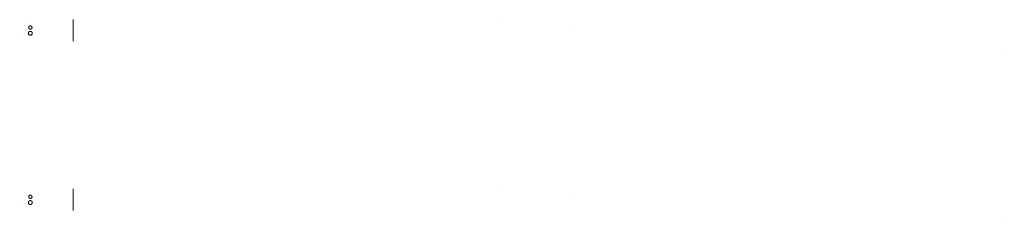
# Model space of a CAD drawing. Header units: inches. Extents: x -1313 to 431, y -1078 to -726.
import ezdxf

# ---------------------------------------------------------------- set-up
doc = ezdxf.new("R2010")
doc.units = ezdxf.units.IN
doc.layers.get('0').update_dxf_attribs({"lineweight": 0})

msp = doc.modelspace()

# ---------------------------------------------------------------- linework, layer by layer
at = {"color": 7, "linetype": 'Continuous', "lineweight": 0}
for p, q in [((-464.6, -730.7, -151.5), (-464.6, -730.7, -151.5)), ((-1303.9, -733.3, 9.5), (-1303.9, -733.3, 9.5)), ((-1303.9, -733.3, 9.5), (-1303.9, -733.3, 9.5)), ((-1303.9, -745.2, 9.5), (-1303.9, -745.2, 9.5)), ((-333.3, -745.2, -26.6), (-333.3, -745.2, -26.6)), ((-1303.9, -1033.3, 9.5), (-1303.9, -1033.3, 9.5)), ((-1303.9, -1033.3, 9.5), (-1303.9, -1033.3, 9.5)), ((-1303.9, -1045.2, 9.5), (-1303.9, -1045.2, 9.5)), ((-464.6, -1030.7, -151.5), (-464.6, -1030.7, -151.5)), ((-333.3, -1045.2, -26.6), (-333.3, -1045.2, -26.6))]:
    msp.add_line(p, q, dxfattribs=at)
at = {"color": 7, "linetype": 'Continuous', "lineweight": 0, "extrusion": (-1, 0, 0)}
for p, q in [((-1313.4, -757.7, 9.5), (-1313.4, -757.7, 9.5)), ((-1313.4, -1057.7, 9.5), (-1313.4, -1057.7, 9.5))]:
    msp.add_line(p, q, dxfattribs=at)
at = {"color": 7, "linetype": 'Continuous', "lineweight": 0, "extrusion": (1, 0, 0)}
for p, q in [((430.9, -778.3, -46.5), (430.9, -778.3, -46.5)), ((430.9, -778.3, -46.5), (430.9, -778.3, -46.5)), ((430.9, -778.3, -64.5), (430.9, -778.3, -64.5)), ((430.9, -778.3, -64.5), (430.9, -778.3, -64.5)), ((430.9, -1078.3, -46.5), (430.9, -1078.3, -46.5)), ((430.9, -1078.3, -46.5), (430.9, -1078.3, -46.5)), ((430.9, -1078.3, -64.5), (430.9, -1078.3, -64.5)), ((430.9, -1078.3, -64.5), (430.9, -1078.3, -64.5))]:
    msp.add_line(p, q, dxfattribs=at)
at = {"color": 253, "linetype": 'Continuous', "lineweight": 0, "true_color": 0xa8a8a8, "elevation": 11.5, "flags": 128}
for points in [[(-1291.1, -750.3), (-1291.1, -750.1), (-1291.1, -749.9), (-1291.1, -749.7), (-1291.1, -749.6), (-1291.2, -749.4), (-1291.2, -749.2), (-1291.3, -749), (-1291.4, -748.9), (-1291.4, -748.7), (-1291.5, -748.5), (-1291.6, -748.4), (-1291.7, -748.2), (-1291.8, -748.1), (-1292, -747.9), (-1292.1, -747.8), (-1292.2, -747.7), (-1292.3, -747.6), (-1292.5, -747.5), (-1292.6, -747.3), (-1292.8, -747.3), (-1293, -747.2), (-1293.1, -747.1), (-1293.3, -747), (-1293.5, -747), (-1293.6, -746.9), (-1293.8, -746.9), (-1294, -746.8), (-1294.2, -746.8), (-1294.4, -746.8), (-1294.5, -746.8), (-1294.7, -746.8), (-1294.9, -746.8), (-1295.1, -746.8), (-1295.3, -746.9), (-1295.4, -746.9), (-1295.6, -747), (-1295.8, -747), (-1296, -747.1), (-1296.1, -747.2), (-1296.3, -747.3), (-1296.4, -747.3), (-1296.6, -747.5), (-1296.7, -747.6), (-1296.9, -747.7), (-1297, -747.8), (-1297.1, -747.9), (-1297.2, -748.1), (-1297.4, -748.2), (-1297.5, -748.4), (-1297.6, -748.5), (-1297.6, -748.7), (-1297.7, -748.9), (-1297.8, -749), (-1297.9, -749.2), (-1297.9, -749.4), (-1298, -749.6), (-1298, -749.7), (-1298, -749.9), (-1298, -750.1), (-1298, -750.3), (-1298, -750.5), (-1298, -750.6), (-1298, -750.8), (-1298, -751), (-1297.9, -751.2), (-1297.9, -751.4), (-1297.8, -751.5), (-1297.7, -751.7), (-1297.6, -751.9), (-1297.6, -752), (-1297.5, -752.2), (-1297.4, -752.3), (-1297.2, -752.5), (-1297.1, -752.6), (-1297, -752.8), (-1296.9, -752.9), (-1296.7, -753), (-1296.6, -753.1), (-1296.4, -753.2), (-1296.3, -753.3), (-1296.1, -753.4), (-1296, -753.5), (-1295.8, -753.6), (-1295.6, -753.6), (-1295.4, -753.7), (-1295.3, -753.7), (-1295.1, -753.7), (-1294.9, -753.8), (-1294.7, -753.8), (-1294.5, -753.8), (-1294.4, -753.8), (-1294.2, -753.8), (-1294, -753.7), (-1293.8, -753.7), (-1293.6, -753.7), (-1293.5, -753.6), (-1293.3, -753.6), (-1293.1, -753.5), (-1293, -753.4), (-1292.8, -753.3), (-1292.6, -753.2), (-1292.5, -753.1), (-1292.3, -753), (-1292.2, -752.9), (-1292.1, -752.8), (-1292, -752.6), (-1291.8, -752.5), (-1291.7, -752.3), (-1291.6, -752.2), (-1291.5, -752), (-1291.4, -751.9), (-1291.4, -751.7), (-1291.3, -751.5), (-1291.2, -751.4), (-1291.2, -751.2), (-1291.1, -751), (-1291.1, -750.8), (-1291.1, -750.6), (-1291.1, -750.5)], [(-1291.5, -740.1), (-1291.5, -739.9), (-1291.5, -739.8), (-1291.5, -739.6), (-1291.6, -739.5), (-1291.6, -739.3), (-1291.6, -739.2), (-1291.7, -739), (-1291.7, -738.9), (-1291.8, -738.7), (-1291.9, -738.6), (-1292, -738.4), (-1292.1, -738.3), (-1292.2, -738.2), (-1292.3, -738.1), (-1292.4, -738), (-1292.5, -737.9), (-1292.6, -737.8), (-1292.7, -737.7), (-1292.8, -737.6), (-1293, -737.5), (-1293.1, -737.4), (-1293.3, -737.3), (-1293.4, -737.3), (-1293.5, -737.2), (-1293.7, -737.2), (-1293.9, -737.1), (-1294, -737.1), (-1294.2, -737.1), (-1294.3, -737.1), (-1294.5, -737.1), (-1294.6, -737.1), (-1294.8, -737.1), (-1294.9, -737.1), (-1295.1, -737.1), (-1295.2, -737.2), (-1295.4, -737.2), (-1295.5, -737.3), (-1295.7, -737.3), (-1295.8, -737.4), (-1296, -737.5), (-1296.1, -737.6), (-1296.2, -737.7), (-1296.4, -737.8), (-1296.5, -737.9), (-1296.6, -738), (-1296.7, -738.1), (-1296.8, -738.2), (-1296.9, -738.3), (-1297, -738.4), (-1297.1, -738.6), (-1297.1, -738.7), (-1297.2, -738.9), (-1297.3, -739), (-1297.3, -739.2), (-1297.4, -739.3), (-1297.4, -739.5), (-1297.4, -739.6), (-1297.4, -739.8), (-1297.5, -739.9), (-1297.5, -740.1), (-1297.5, -740.2), (-1297.4, -740.4), (-1297.4, -740.6), (-1297.4, -740.7), (-1297.4, -740.9), (-1297.3, -741), (-1297.3, -741.2), (-1297.2, -741.3), (-1297.1, -741.4), (-1297.1, -741.6), (-1297, -741.7), (-1296.9, -741.8), (-1296.8, -742), (-1296.7, -742.1), (-1296.6, -742.2), (-1296.5, -742.3), (-1296.4, -742.4), (-1296.2, -742.5), (-1296.1, -742.6), (-1296, -742.7), (-1295.8, -742.8), (-1295.7, -742.8), (-1295.5, -742.9), (-1295.4, -742.9), (-1295.2, -743), (-1295.1, -743), (-1294.9, -743), (-1294.8, -743.1), (-1294.6, -743.1), (-1294.5, -743.1), (-1294.3, -743.1), (-1294.2, -743.1), (-1294, -743), (-1293.9, -743), (-1293.7, -743), (-1293.5, -742.9), (-1293.4, -742.9), (-1293.3, -742.8), (-1293.1, -742.8), (-1293, -742.7), (-1292.8, -742.6), (-1292.7, -742.5), (-1292.6, -742.4), (-1292.5, -742.3), (-1292.4, -742.2), (-1292.3, -742.1), (-1292.2, -742), (-1292.1, -741.8), (-1292, -741.7), (-1291.9, -741.6), (-1291.8, -741.4), (-1291.7, -741.3), (-1291.7, -741.2), (-1291.6, -741), (-1291.6, -740.9), (-1291.6, -740.7), (-1291.5, -740.6), (-1291.5, -740.4), (-1291.5, -740.2)], [(-1291.5, -1040.1), (-1291.5, -1039.9), (-1291.5, -1039.8), (-1291.5, -1039.6), (-1291.6, -1039.5), (-1291.6, -1039.3), (-1291.6, -1039.2), (-1291.7, -1039), (-1291.7, -1038.9), (-1291.8, -1038.7), (-1291.9, -1038.6), (-1292, -1038.4), (-1292.1, -1038.3), (-1292.2, -1038.2), (-1292.3, -1038.1), (-1292.4, -1038), (-1292.5, -1037.9), (-1292.6, -1037.8), (-1292.7, -1037.7), (-1292.8, -1037.6), (-1293, -1037.5), (-1293.1, -1037.4), (-1293.3, -1037.3), (-1293.4, -1037.3), (-1293.5, -1037.2), (-1293.7, -1037.2), (-1293.9, -1037.1), (-1294, -1037.1), (-1294.2, -1037.1), (-1294.3, -1037.1), (-1294.5, -1037.1), (-1294.6, -1037.1), (-1294.8, -1037.1), (-1294.9, -1037.1), (-1295.1, -1037.1), (-1295.2, -1037.2), (-1295.4, -1037.2), (-1295.5, -1037.3), (-1295.7, -1037.3), (-1295.8, -1037.4), (-1296, -1037.5), (-1296.1, -1037.6), (-1296.2, -1037.7), (-1296.4, -1037.8), (-1296.5, -1037.9), (-1296.6, -1038), (-1296.7, -1038.1), (-1296.8, -1038.2), (-1296.9, -1038.3), (-1297, -1038.4), (-1297.1, -1038.6), (-1297.1, -1038.7), (-1297.2, -1038.9), (-1297.3, -1039), (-1297.3, -1039.2), (-1297.4, -1039.3), (-1297.4, -1039.5), (-1297.4, -1039.6), (-1297.4, -1039.8), (-1297.5, -1039.9), (-1297.5, -1040.1), (-1297.5, -1040.2), (-1297.4, -1040.4), (-1297.4, -1040.6), (-1297.4, -1040.7), (-1297.4, -1040.9), (-1297.3, -1041), (-1297.3, -1041.2), (-1297.2, -1041.3), (-1297.1, -1041.4), (-1297.1, -1041.6), (-1297, -1041.7), (-1296.9, -1041.8), (-1296.8, -1042), (-1296.7, -1042.1), (-1296.6, -1042.2), (-1296.5, -1042.3), (-1296.4, -1042.4), (-1296.2, -1042.5), (-1296.1, -1042.6), (-1296, -1042.7), (-1295.8, -1042.8), (-1295.7, -1042.8), (-1295.5, -1042.9), (-1295.4, -1042.9), (-1295.2, -1043), (-1295.1, -1043), (-1294.9, -1043), (-1294.8, -1043.1), (-1294.6, -1043.1), (-1294.5, -1043.1), (-1294.3, -1043.1), (-1294.2, -1043.1), (-1294, -1043), (-1293.9, -1043), (-1293.7, -1043), (-1293.5, -1042.9), (-1293.4, -1042.9), (-1293.3, -1042.8), (-1293.1, -1042.8), (-1293, -1042.7), (-1292.8, -1042.6), (-1292.7, -1042.5), (-1292.6, -1042.4), (-1292.5, -1042.3), (-1292.4, -1042.2), (-1292.3, -1042.1), (-1292.2, -1042), (-1292.1, -1041.8), (-1292, -1041.7), (-1291.9, -1041.6), (-1291.8, -1041.4), (-1291.7, -1041.3), (-1291.7, -1041.2), (-1291.6, -1041), (-1291.6, -1040.9), (-1291.6, -1040.7), (-1291.5, -1040.6), (-1291.5, -1040.4), (-1291.5, -1040.2)], [(-1291.1, -1050.3), (-1291.1, -1050.1), (-1291.1, -1049.9), (-1291.1, -1049.7), (-1291.1, -1049.6), (-1291.2, -1049.4), (-1291.2, -1049.2), (-1291.3, -1049), (-1291.4, -1048.9), (-1291.4, -1048.7), (-1291.5, -1048.5), (-1291.6, -1048.4), (-1291.7, -1048.2), (-1291.8, -1048.1), (-1292, -1047.9), (-1292.1, -1047.8), (-1292.2, -1047.7), (-1292.3, -1047.6), (-1292.5, -1047.5), (-1292.6, -1047.3), (-1292.8, -1047.3), (-1293, -1047.2), (-1293.1, -1047.1), (-1293.3, -1047), (-1293.5, -1047), (-1293.6, -1046.9), (-1293.8, -1046.9), (-1294, -1046.8), (-1294.2, -1046.8), (-1294.4, -1046.8), (-1294.5, -1046.8), (-1294.7, -1046.8), (-1294.9, -1046.8), (-1295.1, -1046.8), (-1295.3, -1046.9), (-1295.4, -1046.9), (-1295.6, -1047), (-1295.8, -1047), (-1296, -1047.1), (-1296.1, -1047.2), (-1296.3, -1047.3), (-1296.4, -1047.3), (-1296.6, -1047.5), (-1296.7, -1047.6), (-1296.9, -1047.7), (-1297, -1047.8), (-1297.1, -1047.9), (-1297.2, -1048.1), (-1297.4, -1048.2), (-1297.5, -1048.4), (-1297.6, -1048.5), (-1297.6, -1048.7), (-1297.7, -1048.9), (-1297.8, -1049), (-1297.9, -1049.2), (-1297.9, -1049.4), (-1298, -1049.6), (-1298, -1049.7), (-1298, -1049.9), (-1298, -1050.1), (-1298, -1050.3), (-1298, -1050.5), (-1298, -1050.6), (-1298, -1050.8), (-1298, -1051), (-1297.9, -1051.2), (-1297.9, -1051.4), (-1297.8, -1051.5), (-1297.7, -1051.7), (-1297.6, -1051.9), (-1297.6, -1052), (-1297.5, -1052.2), (-1297.4, -1052.3), (-1297.2, -1052.5), (-1297.1, -1052.6), (-1297, -1052.8), (-1296.9, -1052.9), (-1296.7, -1053), (-1296.6, -1053.1), (-1296.4, -1053.2), (-1296.3, -1053.3), (-1296.1, -1053.4), (-1296, -1053.5), (-1295.8, -1053.6), (-1295.6, -1053.6), (-1295.4, -1053.7), (-1295.3, -1053.7), (-1295.1, -1053.7), (-1294.9, -1053.8), (-1294.7, -1053.8), (-1294.5, -1053.8), (-1294.4, -1053.8), (-1294.2, -1053.8), (-1294, -1053.7), (-1293.8, -1053.7), (-1293.6, -1053.7), (-1293.5, -1053.6), (-1293.3, -1053.6), (-1293.1, -1053.5), (-1293, -1053.4), (-1292.8, -1053.3), (-1292.6, -1053.2), (-1292.5, -1053.1), (-1292.3, -1053), (-1292.2, -1052.9), (-1292.1, -1052.8), (-1292, -1052.6), (-1291.8, -1052.5), (-1291.7, -1052.3), (-1291.6, -1052.2), (-1291.5, -1052), (-1291.4, -1051.9), (-1291.4, -1051.7), (-1291.3, -1051.5), (-1291.2, -1051.4), (-1291.2, -1051.2), (-1291.1, -1051), (-1291.1, -1050.8), (-1291.1, -1050.6), (-1291.1, -1050.5)]]:
    msp.add_lwpolyline(points, close=True, dxfattribs=at)
at = {"color": 253, "linetype": 'Continuous', "lineweight": 0, "true_color": 0xa8a8a8, "extrusion": (1, 0, 0)}
for centre in [(-745.2, -37.6, -1218.4), (-1045.2, -37.6, -1218.4)]:
    msp.add_circle(centre, 19.1, dxfattribs=at)

doc.saveas('drawing.dxf')
